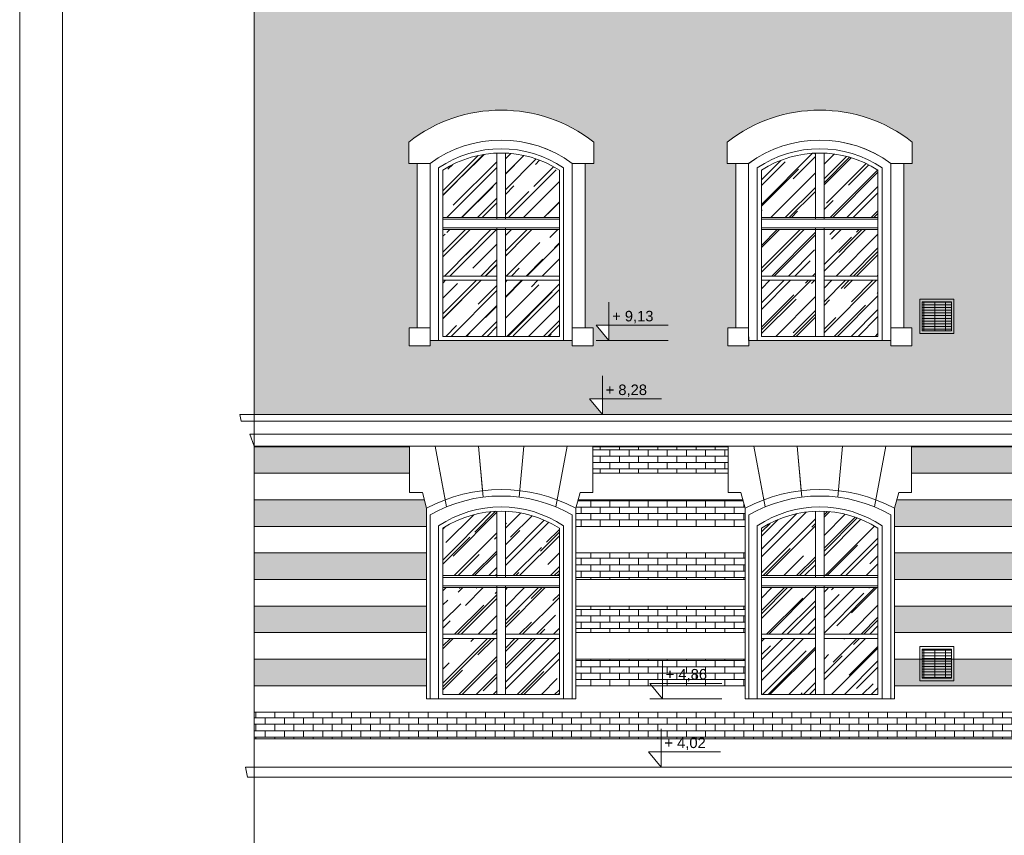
# Model space of a CAD drawing. Header units: millimetres. Extents: x -5254 to 173417, y -28809 to -6400.
# Tile 188 of 256: x 128606 to 129755, y -12297 to -11346. Entities that reach past the tile are written whole.
import ezdxf

# ---------------------------------------------------------------- set-up
doc = ezdxf.new("R2010")
doc.units = ezdxf.units.MM
for name, color, linetype, lineweight in [('mre_cegła', 7, 'Continuous', 5), ('mre_cienkie', 7, 'Continuous', 9), ('mre_drewno', 7, 'Continuous', 9), ('mre_koty', 7, 'Continuous', 13), ('mre_szyby', 7, 'Continuous', 13), ('mre_tabela', 7, 'Continuous', 20), ('mre_wentylacja', 7, 'Continuous', 9), ('mre_ściany', 7, 'Continuous', 20)]:
    doc.layers.add(name, color=color, linetype=linetype, lineweight=lineweight)
doc.styles.add('TABELKA', font='arial.ttf')
pattern_1 = [(0, (103332.984, -13352.699), (0, 7.451598), []), (90, (103332.984, -13352.699), (-11.176, 7.451598), [7.451598, -7.451598])]
pattern_2 = [(0, (153016.7562, -768.929), (0, 3.175), []), (90, (153016.756, -768.929), (-12.7, 8e-16), [])]

# ---------------------------------------------------------------- blocks, each defined once
blk = doc.blocks.new('KOTA')
at = {"color": 0}
for p, q in [((0, 0), (0, 50)), ((-16.6, 20), (76.8, 20)), ((-16.6, 20), (0, 0))]:
    blk.add_line(p, q, dxfattribs=at)
at = {"color": 0, "style": 'TABELKA', "flags": 4}
blk.add_attdef('POZIOM', (1.4, 25), '', height=13.7, rotation=360, dxfattribs=at)

msp = doc.modelspace()

# ---------------------------------------------------------------- hatches: boundary and pattern name
at = {"layer": 'mre_cegła'}
h = msp.add_hatch(dxfattribs=at)
h.set_pattern_fill('AR-BRSTD', color=256, scale=0.11)
h.set_pattern_definition(pattern_1)
h.paths.add_polyline_path([(130041.35, -11298.63), (128879.35, -11298.63), (128879.35, -11806.13), (129286.16, -11806.13), (129271.25, -11788.13), (129286.16, -11788.13), (129286.16, -11806.13), (130041.35, -11806.13)])
h.paths.add_polyline_path([(129647.94, -11488.27), (129647.94, -11513.24), (129637.94, -11513.24), (129637.94, -11705.13), (129647.44, -11705.13), (129647.44, -11726.13), (129622.94, -11726.13), (129622.94, -11720.13), (129612.85, -11720.13), (129607.85, -11720.13), (129471.85, -11720.13), (129466.94, -11720.13), (129456.94, -11720.13), (129456.94, -11726.13), (129432.44, -11726.13), (129432.44, -11705.13), (129441.94, -11705.13), (129441.94, -11513.24), (129431.94, -11513.24), (129431.94, -11488.27, -0.3438826)], flags=16)
h.paths.add_polyline_path([(129622.85, -11513.17), (129622.85, -11513.24, 0.3266594), (129456.85, -11513.24), (129456.85, -11513.31, -0.3266596)], flags=0)
h.paths.add_polyline_path([(129607.85, -11521.13), (129607.85, -11715.13), (129471.85, -11715.13), (129471.85, -11521.13, -0.2941176)], flags=0)
h.paths.add_polyline_path([(129275.94, -11488.27), (129275.94, -11513.24), (129265.94, -11513.24), (129265.94, -11705.13), (129275.44, -11705.13), (129275.44, -11726.13), (129250.94, -11726.13), (129250.94, -11720.13), (129240.85, -11720.13), (129235.85, -11720.13), (129099.85, -11720.13), (129094.94, -11720.13), (129084.94, -11720.13), (129084.94, -11726.13), (129060.44, -11726.13), (129060.44, -11705.13), (129069.94, -11705.13), (129069.94, -11513.24), (129059.94, -11513.24), (129059.94, -11488.27, -0.3438826)], flags=16)
h.paths.add_polyline_path([(129534.85, -11576.41), (129544.85, -11576.41), (129544.85, -11578.41), (129534.85, -11578.41)], flags=0)
h.paths.add_polyline_path([(129250.85, -11513.24, 0.3266594), (129084.85, -11513.24), (129084.85, -11513.31, -0.3266596), (129250.85, -11513.17)], flags=0)
h.paths.add_polyline_path([(129235.85, -11521.13), (129235.85, -11715.13), (129099.85, -11715.13), (129099.85, -11521.13, -0.2941176)], flags=0)
h.paths.add_polyline_path([(129544.85, -11588.41), (129544.85, -11590.41), (129534.85, -11590.41), (129534.85, -11588.41)], flags=0)
h.paths.add_polyline_path([(129172.85, -11576.41), (129172.85, -11578.41), (129162.85, -11578.41), (129162.85, -11576.41)], flags=0)
h.paths.add_polyline_path([(129172.85, -11588.41), (129172.85, -11590.41), (129162.85, -11590.41), (129162.85, -11588.41)], flags=0)
h.paths.add_polyline_path([(129293.72, -11720.13), (129278.81, -11702.13), (129293.72, -11702.13)], flags=16)
h.paths.add_polyline_path([(129801.94, -11488.27, -0.3438826), (130017.94, -11488.27), (130017.94, -11513.24), (130007.94, -11513.24), (130007.94, -11705.13), (130017.44, -11705.13), (130017.44, -11726.13), (129992.94, -11726.13), (129992.94, -11720.13), (129982.85, -11720.13), (129977.85, -11720.13), (129841.85, -11720.13), (129836.94, -11720.13), (129826.94, -11720.13), (129826.94, -11726.13), (129802.44, -11726.13), (129802.44, -11705.13), (129811.94, -11705.13), (129811.94, -11513.24), (129801.94, -11513.24)], flags=16)
h.paths.add_polyline_path([(129992.85, -11513.17), (129992.85, -11513.24, 0.3266594), (129826.85, -11513.24), (129826.85, -11513.31, -0.3266596)], flags=0)
h.paths.add_polyline_path([(129841.85, -11521.13, -0.2941176), (129977.85, -11521.13), (129977.85, -11715.13), (129841.85, -11715.13)], flags=0)
h.paths.add_polyline_path([(129914.85, -11576.41), (129914.85, -11578.41), (129904.85, -11578.41), (129904.85, -11576.41)], flags=0)
h.paths.add_polyline_path([(129914.85, -11588.41), (129914.85, -11590.41), (129904.85, -11590.41), (129904.85, -11588.41)], flags=0)
h.paths.add_polyline_path([(131786.85, -11298.63), (130602.85, -11298.63), (130602.85, -11806.13), (131786.85, -11806.13)])
h.paths.add_polyline_path([(130864.44, -11488.27), (130864.44, -11513.24), (130854.44, -11513.24), (130854.44, -11705.13), (130863.94, -11705.13), (130863.94, -11726.13), (130839.44, -11726.13), (130839.44, -11720.13), (130829.35, -11720.13), (130824.35, -11720.13), (130688.35, -11720.13), (130683.44, -11720.13), (130673.44, -11720.13), (130673.44, -11726.13), (130648.94, -11726.13), (130648.94, -11705.13), (130658.44, -11705.13), (130658.44, -11513.24), (130648.44, -11513.24), (130648.44, -11488.27, -0.3438826)], flags=16)
h.paths.add_polyline_path([(130839.35, -11513.17), (130839.35, -11513.24, 0.3266594), (130673.35, -11513.24), (130673.35, -11513.31, -0.3266596)], flags=0)
h.paths.add_polyline_path([(130824.35, -11521.13), (130824.35, -11715.13), (130688.35, -11715.13), (130688.35, -11521.13, -0.2941176)], flags=0)
h.paths.add_polyline_path([(130751.35, -11576.41), (130761.35, -11576.41), (130761.35, -11578.41), (130751.35, -11578.41)], flags=0)
h.paths.add_polyline_path([(130761.35, -11588.41), (130761.35, -11590.41), (130751.35, -11590.41), (130751.35, -11588.41)], flags=0)
h.paths.add_polyline_path([(131018.44, -11488.27, -0.3438826), (131234.44, -11488.27), (131234.44, -11513.24), (131224.44, -11513.24), (131224.44, -11705.13), (131233.94, -11705.13), (131233.94, -11726.13), (131209.44, -11726.13), (131209.44, -11720.13), (131199.35, -11720.13), (131194.35, -11720.13), (131058.35, -11720.13), (131053.44, -11720.13), (131043.44, -11720.13), (131043.44, -11726.13), (131018.94, -11726.13), (131018.94, -11705.13), (131028.44, -11705.13), (131028.44, -11513.24), (131018.44, -11513.24)], flags=16)
h.paths.add_polyline_path([(131209.35, -11513.17), (131209.35, -11513.24, 0.3266594), (131043.35, -11513.24), (131043.35, -11513.31, -0.3266596)], flags=0)
h.paths.add_polyline_path([(131058.35, -11521.13, -0.2941176), (131194.35, -11521.13), (131194.35, -11715.13), (131058.35, -11715.13)], flags=0)
h.paths.add_polyline_path([(131131.35, -11576.41), (131131.35, -11578.41), (131121.35, -11578.41), (131121.35, -11576.41)], flags=0)
h.paths.add_polyline_path([(131131.35, -11588.41), (131131.35, -11590.41), (131121.35, -11590.41), (131121.35, -11588.41)], flags=0)
h.paths.add_polyline_path([(131390.44, -11488.27, -0.3438826), (131606.44, -11488.27), (131606.44, -11513.24), (131596.44, -11513.24), (131596.44, -11705.13), (131605.94, -11705.13), (131605.94, -11726.13), (131581.44, -11726.13), (131581.44, -11720.13), (131571.35, -11720.13), (131566.35, -11720.13), (131430.35, -11720.13), (131425.44, -11720.13), (131415.44, -11720.13), (131415.44, -11726.13), (131390.94, -11726.13), (131390.94, -11705.13), (131400.44, -11705.13), (131400.44, -11513.24), (131390.44, -11513.24)], flags=16)
h.paths.add_polyline_path([(131581.35, -11513.17), (131581.35, -11513.24, 0.3266594), (131415.35, -11513.24), (131415.35, -11513.31, -0.3266596)], flags=0)
h.paths.add_polyline_path([(131430.35, -11521.13, -0.2941176), (131566.35, -11521.13), (131566.35, -11715.13), (131430.35, -11715.13)], flags=0)
h.paths.add_polyline_path([(131503.35, -11576.41), (131503.35, -11578.41), (131493.35, -11578.41), (131493.35, -11576.41)], flags=0)
h.paths.add_polyline_path([(131503.35, -11588.41), (131503.35, -11590.41), (131493.35, -11590.41), (131493.35, -11588.41)], flags=0)
h.paths.add_polyline_path([(131616.52, -11699.63), (131631.43, -11699.63), (131631.43, -11717.63)], flags=16)
h.paths.add_polyline_path([(131608.96, -11785.63), (131623.87, -11785.63), (131623.87, -11803.63)], flags=16)
h.paths.add_polyline_path([(131786.85, -10817.96), (130602.85, -10817.96), (130602.85, -11286.63), (131786.85, -11286.63)])
h.paths.add_polyline_path([(130891.85, -11067.86), (130839.44, -11067.86), (130839.44, -11262.7), (130776.44, -11262.7), (130776.44, -11072.86), (130766.44, -11072.86), (130766.44, -11262.7, -0.2566287), (130746.44, -11262.7), (130746.44, -11072.86), (130736.44, -11072.86), (130736.44, -11262.7), (130673.44, -11262.7), (130673.44, -11067.86), (130621.02, -11067.86, -0.552546), (130756.44, -11016.3, -0.552546)], flags=16)
h.paths.add_polyline_path([(131126.44, -11016.3, -0.552546), (131261.85, -11067.86), (131209.44, -11067.86), (131209.44, -11262.7), (131146.44, -11262.7), (131146.44, -11072.86), (131136.44, -11072.86), (131136.44, -11262.7, -0.2566287), (131116.44, -11262.7), (131116.44, -11072.86), (131106.44, -11072.86), (131106.44, -11262.7), (131043.44, -11262.7), (131043.44, -11067.86), (130991.02, -11067.86, -0.552546)], flags=16)
h.paths.add_polyline_path([(131498.44, -11016.3, -0.552546), (131633.85, -11067.86), (131581.44, -11067.86), (131581.44, -11262.7), (131518.44, -11262.7), (131518.44, -11072.86), (131508.44, -11072.86), (131508.44, -11262.7, -0.2566287), (131488.44, -11262.7), (131488.44, -11072.86), (131478.44, -11072.86), (131478.44, -11262.7), (131415.44, -11262.7), (131415.44, -11067.86), (131363.02, -11067.86, -0.552546)], flags=16)
h.paths.add_polyline_path([(131598.89, -11244.7), (131613.8, -11244.7), (131613.8, -11262.7)], flags=16)
h.paths.add_polyline_path([(130041.35, -10817.96), (128879.35, -10817.96), (128879.35, -11286.63), (130041.35, -11286.63), (130041.35, -11067.86), (129992.94, -11067.86), (129992.94, -11262.7), (129929.94, -11262.7), (129929.94, -11072.86), (129919.94, -11072.86), (129919.94, -11262.7, -0.2566287), (129899.94, -11262.7), (129899.94, -11072.86), (129889.94, -11072.86), (129889.94, -11262.7), (129826.94, -11262.7), (129826.94, -11067.86), (129774.52, -11067.86, -0.552546), (129909.94, -11016.3, -0.4987512), (130041.35, -11054.02)])
h.paths.add_polyline_path([(129675.35, -11067.86), (129622.94, -11067.86), (129622.94, -11262.7), (129559.94, -11262.7), (129559.94, -11072.86), (129549.94, -11072.86), (129549.94, -11262.7, -0.2566287), (129529.94, -11262.7), (129529.94, -11072.86), (129519.94, -11072.86), (129519.94, -11262.7), (129456.94, -11262.7), (129456.94, -11067.86), (129404.52, -11067.86, -0.552546), (129539.94, -11016.3, -0.552546)], flags=16)
h.paths.add_polyline_path([(129303.35, -11067.86), (129250.94, -11067.86), (129250.94, -11262.7), (129187.94, -11262.7), (129187.94, -11072.86), (129177.94, -11072.86), (129177.94, -11262.7, -0.2566287), (129157.94, -11262.7), (129157.94, -11072.86), (129147.94, -11072.86), (129147.94, -11262.7), (129084.94, -11262.7), (129084.94, -11067.86), (129032.52, -11067.86, -0.552546), (129167.94, -11016.3, -0.552546)], flags=16)
h.paths.add_polyline_path([(129283.3, -11244.7), (129283.3, -11262.7), (129268.39, -11244.7)], flags=16)
h.paths.add_polyline_path([(131293.65, -11270.26), (131358.87, -11270.26), (131358.87, -11248.08), (131293.65, -11248.08)], flags=24)
h.paths.add_polyline_path([(131613.84, -11246.33), (131679.06, -11246.33), (131679.06, -11224.15), (131613.84, -11224.15)], flags=24)
h.paths.add_polyline_path([(128963.15, -11270.26), (129028.37, -11270.26), (129028.37, -11248.08), (128963.15, -11248.08)], flags=24)
h.paths.add_polyline_path([(129283.34, -11246.33), (129348.56, -11246.33), (129348.56, -11224.15), (129283.34, -11224.15)], flags=24)
h = msp.add_hatch(dxfattribs=at)
h.set_pattern_fill('AR-BRSTD', color=256, scale=0.11)
h.set_pattern_definition(pattern_1)
h.paths.add_polyline_path([(129060.88, -11843.9), (128879.35, -11843.9), (128879.35, -11874.9), (129060.88, -11874.9)])
h.paths.add_polyline_path([(129080.8, -11915.81), (129078.15, -11905.9), (128879.35, -11905.9), (128879.35, -11936.9), (129080.8, -11936.9)])
h.paths.add_polyline_path([(129080.8, -11967.9), (128879.35, -11967.9), (128879.35, -11998.9), (129080.8, -11998.9)])
h.paths.add_polyline_path([(129080.8, -12029.9), (128879.35, -12029.9), (128879.35, -12060.9), (129080.8, -12060.9)])
h.paths.add_polyline_path([(129080.8, -12091.9), (128879.35, -12091.9), (128879.35, -12122.9), (129080.8, -12122.9)])
h.paths.add_polyline_path([(129822.8, -12091.9), (129627.07, -12091.9), (129627.07, -12122.9), (129822.8, -12122.9)])
h.paths.add_polyline_path([(129822.8, -12029.9), (129627.07, -12029.9), (129627.07, -12060.9), (129822.8, -12060.9)])
h.paths.add_polyline_path([(129822.8, -11967.9), (129627.07, -11967.9), (129627.07, -11998.9), (129822.8, -11998.9)])
h.paths.add_polyline_path([(129822.8, -11915.81), (129820.15, -11905.9), (129629.73, -11905.9), (129627.07, -11915.81), (129627.07, -11936.9), (129822.8, -11936.9)])
h.paths.add_polyline_path([(129802.88, -11843.9), (129647, -11843.9), (129647, -11874.9), (129802.88, -11874.9)])
h.paths.add_polyline_path([(131786.85, -11843.9), (131605.5, -11843.9), (131605.5, -11874.9), (131786.85, -11874.9)])
h.paths.add_polyline_path([(131786.85, -11905.9), (131588.23, -11905.9), (131585.57, -11915.81), (131585.57, -11936.9), (131786.85, -11936.9)])
h.paths.add_polyline_path([(131786.85, -11967.9), (131585.57, -11967.9), (131585.57, -11998.9), (131786.85, -11998.9)])
h.paths.add_polyline_path([(131786.85, -12029.9), (131585.57, -12029.9), (131585.57, -12060.9), (131786.85, -12060.9)])
h.paths.add_polyline_path([(131786.85, -12091.9), (131585.57, -12091.9), (131585.57, -12122.9), (131786.85, -12122.9)])
h.paths.add_polyline_path([(131786.85, -12153.9), (130602.85, -12153.9), (130602.85, -12184.9), (131786.85, -12184.9)])
h.paths.add_polyline_path([(131411.3, -12091.9), (131213.57, -12091.9), (131213.57, -12122.9), (131411.3, -12122.9)])
h.paths.add_polyline_path([(131411.3, -12029.9), (131213.57, -12029.9), (131213.57, -12060.9), (131411.3, -12060.9)])
h.paths.add_polyline_path([(131411.3, -11967.9), (131213.57, -11967.9), (131213.57, -11998.9), (131411.3, -11998.9)])
h.paths.add_polyline_path([(131411.3, -11915.81), (131408.65, -11905.9), (131216.23, -11905.9), (131213.57, -11915.81), (131213.57, -11936.9), (131411.3, -11936.9)])
h.paths.add_polyline_path([(131391.38, -11843.9), (131233.5, -11843.9), (131233.5, -11874.9), (131391.38, -11874.9)])
h.paths.add_polyline_path([(131019.38, -11843.9), (130863.5, -11843.9), (130863.5, -11874.9), (131019.38, -11874.9)])
h.paths.add_polyline_path([(131039.3, -11915.81), (131036.65, -11905.9), (130846.23, -11905.9), (130843.57, -11915.81), (130843.57, -11936.9), (131039.3, -11936.9)])
h.paths.add_polyline_path([(131039.3, -11967.9), (130843.57, -11967.9), (130843.57, -11998.9), (131039.3, -11998.9)])
h.paths.add_polyline_path([(131039.3, -12029.9), (130843.57, -12029.9), (130843.57, -12060.9), (131039.3, -12060.9)])
h.paths.add_polyline_path([(131039.3, -12091.9), (130843.57, -12091.9), (130843.57, -12122.9), (131039.3, -12122.9)])
h.paths.add_polyline_path([(130669.3, -12091.9), (130602.85, -12091.9), (130602.85, -12122.9), (130669.3, -12122.9)])
h.paths.add_polyline_path([(130669.3, -12029.9), (130602.85, -12029.9), (130602.85, -12060.9), (130669.3, -12060.9)])
h.paths.add_polyline_path([(130669.3, -11967.9), (130602.85, -11967.9), (130602.85, -11998.9), (130669.3, -11998.9)])
h.paths.add_polyline_path([(130669.3, -11915.81), (130666.65, -11905.9), (130602.85, -11905.9), (130602.85, -11936.9), (130669.3, -11936.9)])
h.paths.add_polyline_path([(130649.38, -11843.9), (130602.85, -11843.9), (130602.85, -11874.9), (130649.38, -11874.9)])
h.paths.add_polyline_path([(130587.85, -11843.9), (130582.85, -11843.9), (130582.85, -11874.9), (130587.85, -11874.9)])
h.paths.add_polyline_path([(130587.85, -11905.9), (130582.85, -11905.9), (130582.85, -11936.9), (130587.85, -11936.9)])
h.paths.add_polyline_path([(130587.85, -11967.9), (130582.85, -11967.9), (130582.85, -11998.9), (130587.85, -11998.9)])
h.paths.add_polyline_path([(130587.85, -12029.9), (130582.85, -12029.9), (130582.85, -12060.9), (130587.85, -12060.9)])
h.paths.add_polyline_path([(130587.85, -12091.9), (130582.85, -12091.9), (130582.85, -12122.9), (130587.85, -12122.9)])
h.paths.add_polyline_path([(130587.85, -12153.9), (130582.85, -12153.9), (130582.85, -12184.9), (130587.85, -12184.9)])
h.paths.add_polyline_path([(130041.35, -12091.9), (129997.07, -12091.9), (129997.07, -12122.9), (130041.35, -12122.9)])
h.paths.add_polyline_path([(130061.35, -12091.9), (130056.35, -12091.9), (130056.35, -12122.9), (130061.35, -12122.9)])
h = msp.add_hatch(dxfattribs=at)
h.set_pattern_fill('AR-BRSTD', color=256, scale=0.11)
h.set_pattern_definition(pattern_1)
h.paths.add_polyline_path([(129432.88, -11843.9), (129275, -11843.9), (129275, -11874.9), (129432.88, -11874.9)])
h.paths.add_polyline_path([(129452.8, -11915.81), (129450.15, -11905.9), (129257.73, -11905.9), (129255.07, -11915.81), (129255.07, -11936.9), (129452.8, -11936.9)])
h.paths.add_polyline_path([(129452.8, -11967.9), (129255.07, -11967.9), (129255.07, -11998.9), (129452.8, -11998.9)])
h.paths.add_polyline_path([(129452.8, -12029.9), (129255.07, -12029.9), (129255.07, -12060.9), (129452.8, -12060.9)])
h.paths.add_polyline_path([(129452.8, -12091.9), (129255.07, -12091.9), (129255.07, -12122.9), (129343.65, -12122.9), (129341.36, -12120.13), (129356.27, -12120.13), (129356.27, -12122.9), (129452.8, -12122.9)])
h.paths.add_polyline_path([(130041.35, -12153.9), (128879.35, -12153.9), (128879.35, -12184.9), (130041.35, -12184.9)])
h.paths.add_polyline_path([(129354.82, -12201.76), (129410.48, -12201.76), (129410.48, -12179.58), (129354.82, -12179.58)], flags=9)
at = {"layer": 'mre_szyby'}
h = msp.add_hatch(dxfattribs=at)
h.set_pattern_fill('AR-RROOF', color=256, angle=45)
h.set_pattern_definition([(45, (103332.984, -13352.699), (21.552615, 57.47364), [381, -50.8, 127, -25.4]), (45, (103347.89, -13319.83), (-41.847994, 5.92697), [76.2, -8.382, 152.4, -19.05]), (45, (103326.698, -13328.452), (81.36112, 105.428207), [203.2, -35.56, 101.6, -25.4])])
h.paths.add_polyline_path([(129147.94, -11059.06, 0.4761905), (129084.94, -11059.06), (129084.94, -11086.58), (129147.94, -11086.58)])
h.paths.add_polyline_path([(129147.94, -11091.58), (129084.94, -11091.58), (129084.94, -11173.87), (129147.94, -11173.87)])
h.paths.add_polyline_path([(129147.94, -11178.87), (129084.94, -11178.87), (129084.94, -11262.7), (129147.94, -11262.7)])
h.paths.add_polyline_path([(129250.94, -11178.87), (129187.94, -11178.87), (129187.94, -11262.7), (129250.94, -11262.7)])
h.paths.add_polyline_path([(129250.94, -11091.58), (129187.94, -11091.58), (129187.94, -11173.87), (129250.94, -11173.87)])
h.paths.add_polyline_path([(129250.94, -11059.06, 0.4761905), (129187.94, -11059.06), (129187.94, -11086.58), (129250.94, -11086.58)])
h.paths.add_polyline_path([(129519.94, -11059.06, 0.4761905), (129456.94, -11059.06), (129456.94, -11086.58), (129519.94, -11086.58)])
h.paths.add_polyline_path([(129519.94, -11091.58), (129456.94, -11091.58), (129456.94, -11173.87), (129519.94, -11173.87)])
h.paths.add_polyline_path([(129519.94, -11178.87), (129456.94, -11178.87), (129456.94, -11262.7), (129519.94, -11262.7)])
h.paths.add_polyline_path([(129622.94, -11178.87), (129559.94, -11178.87), (129559.94, -11262.7), (129622.94, -11262.7)])
h.paths.add_polyline_path([(129622.94, -11091.58), (129559.94, -11091.58), (129559.94, -11173.87), (129622.94, -11173.87)])
h.paths.add_polyline_path([(129559.94, -11059.06), (129559.94, -11086.58), (129622.94, -11086.58), (129622.94, -11059.06, 0.4761905)])
h.paths.add_polyline_path([(129992.94, -11059.06, 0.4761905), (129929.94, -11059.06), (129929.94, -11086.58), (129992.94, -11086.58)])
h.paths.add_polyline_path([(129889.94, -11059.06, 0.4761905), (129826.94, -11059.06), (129826.94, -11086.58), (129889.94, -11086.58)])
h.paths.add_polyline_path([(129889.94, -11091.58), (129826.94, -11091.58), (129826.94, -11173.87), (129889.94, -11173.87)])
h.paths.add_polyline_path([(129992.94, -11091.58), (129929.94, -11091.58), (129929.94, -11173.87), (129992.94, -11173.87)])
h.paths.add_polyline_path([(129889.94, -11178.87), (129826.94, -11178.87), (129826.94, -11262.7), (129889.94, -11262.7)])
h.paths.add_polyline_path([(129992.94, -11178.87), (129929.94, -11178.87), (129929.94, -11262.7), (129992.94, -11262.7)])
h.paths.add_polyline_path([(129235.85, -11521.13, 0.1338619), (129172.85, -11501.23), (129172.85, -11576.41), (129235.85, -11576.41)])
h.paths.add_polyline_path([(129162.85, -11501.23, 0.1338619), (129099.85, -11521.13), (129099.85, -11576.41), (129162.85, -11576.41)])
h.paths.add_polyline_path([(129162.85, -11590.41), (129099.85, -11590.41), (129099.85, -11644.69), (129162.85, -11644.69)])
h.paths.add_polyline_path([(129162.85, -11663.71), (129162.85, -11649.69), (129099.85, -11649.69), (129099.85, -11715.13), (129162.85, -11715.13)])
h.paths.add_polyline_path([(129235.85, -11649.69), (129172.85, -11649.69), (129172.85, -11663.71), (129172.85, -11715.13), (129235.85, -11715.13)])
h.paths.add_polyline_path([(129235.85, -11590.41), (129172.85, -11590.41), (129172.85, -11644.69), (129235.85, -11644.69)])
h.paths.add_polyline_path([(129607.85, -11521.13, 0.1338619), (129544.85, -11501.23), (129544.85, -11576.41), (129607.85, -11576.41)])
h.paths.add_polyline_path([(129534.85, -11501.23, 0.1338619), (129471.85, -11521.13), (129471.85, -11576.41), (129534.85, -11576.41)])
h.paths.add_polyline_path([(129534.85, -11590.41), (129471.85, -11590.41), (129471.85, -11644.69), (129534.85, -11644.69)])
h.paths.add_polyline_path([(129607.85, -11590.41), (129544.85, -11590.41), (129544.85, -11644.69), (129607.85, -11644.69)])
h.paths.add_polyline_path([(129534.85, -11663.71), (129534.85, -11649.69), (129471.85, -11649.69), (129471.85, -11715.13), (129534.85, -11715.13)])
h.paths.add_polyline_path([(129607.85, -11649.69), (129544.85, -11649.69), (129544.85, -11663.71), (129544.85, -11715.13), (129607.85, -11715.13)])
h.paths.add_polyline_path([(129904.85, -11501.23, 0.1338619), (129841.85, -11521.13), (129841.85, -11576.41), (129904.85, -11576.41)])
h.paths.add_polyline_path([(129977.85, -11521.13, 0.1338619), (129914.85, -11501.23), (129914.85, -11576.41), (129977.85, -11576.41)])
h.paths.add_polyline_path([(129904.85, -11590.41), (129841.85, -11590.41), (129841.85, -11644.69), (129904.85, -11644.69)])
h.paths.add_polyline_path([(129977.85, -11590.41), (129914.85, -11590.41), (129914.85, -11644.69), (129977.85, -11644.69)])
h.paths.add_polyline_path([(129904.85, -11663.71), (129904.85, -11649.69), (129841.85, -11649.69), (129841.85, -11715.13), (129904.85, -11715.13)])
h.paths.add_polyline_path([(129977.85, -11649.69), (129914.85, -11649.69), (129914.85, -11663.71), (129914.85, -11715.13), (129977.85, -11715.13)])
h.paths.add_polyline_path([(129162.85, -11919.23, 0.1338619), (129099.85, -11939.13), (129099.85, -11994.41), (129162.85, -11994.41)])
h.paths.add_polyline_path([(129235.85, -11939.13, 0.1338619), (129172.85, -11919.23), (129172.85, -11994.41), (129235.85, -11994.41)])
h.paths.add_polyline_path([(129162.85, -12008.41), (129099.85, -12008.41), (129099.85, -12062.69), (129162.85, -12062.69)])
h.paths.add_polyline_path([(129235.85, -12008.41), (129172.85, -12008.41), (129172.85, -12062.69), (129235.85, -12062.69)])
h.paths.add_polyline_path([(129162.85, -12081.71), (129162.85, -12067.69), (129099.85, -12067.69), (129099.85, -12133.13), (129162.85, -12133.13)])
h.paths.add_polyline_path([(129235.85, -12067.69), (129172.85, -12067.69), (129172.85, -12081.71), (129172.85, -12133.13), (129235.85, -12133.13)])
h.paths.add_polyline_path([(129534.85, -11919.23, 0.1338619), (129471.85, -11939.13), (129471.85, -11994.41), (129534.85, -11994.41)])
h.paths.add_polyline_path([(129607.85, -11939.13, 0.1338619), (129544.85, -11919.23), (129544.85, -11994.41), (129607.85, -11994.41)])
h.paths.add_polyline_path([(129534.85, -12008.41), (129471.85, -12008.41), (129471.85, -12062.69), (129534.85, -12062.69)])
h.paths.add_polyline_path([(129607.85, -12008.41), (129544.85, -12008.41), (129544.85, -12062.69), (129607.85, -12062.69)])
h.paths.add_polyline_path([(129534.85, -12081.71), (129534.85, -12067.69), (129471.85, -12067.69), (129471.85, -12133.13), (129534.85, -12133.13)])
h.paths.add_polyline_path([(129607.85, -12067.69), (129544.85, -12067.69), (129544.85, -12081.71), (129544.85, -12133.13), (129607.85, -12133.13)])
h.paths.add_polyline_path([(129904.85, -11919.23, 0.1338619), (129841.85, -11939.13), (129841.85, -11994.41), (129904.85, -11994.41)])
h.paths.add_polyline_path([(129977.85, -11939.13, 0.1338619), (129914.85, -11919.23), (129914.85, -11994.41), (129977.85, -11994.41)])
h.paths.add_polyline_path([(129904.85, -12008.41), (129841.85, -12008.41), (129841.85, -12062.69), (129904.85, -12062.69)])
h.paths.add_polyline_path([(129977.85, -12008.41), (129914.85, -12008.41), (129914.85, -12062.69), (129977.85, -12062.69)])
h.paths.add_polyline_path([(129904.85, -12081.71), (129904.85, -12067.69), (129841.85, -12067.69), (129841.85, -12133.13), (129904.85, -12133.13)])
h.paths.add_polyline_path([(129977.85, -12067.69), (129914.85, -12067.69), (129914.85, -12081.71), (129914.85, -12133.13), (129977.85, -12133.13)])
h.paths.add_polyline_path([(129162.85, -12338.26, 0.1539387), (129109.85, -12358.13), (129109.85, -12413.41), (129162.85, -12413.41)])
h.paths.add_polyline_path([(129225.85, -12358.13, 0.1539387), (129172.85, -12338.26), (129172.85, -12413.41), (129225.85, -12413.41)])
h.paths.add_polyline_path([(129162.85, -12427.41), (129109.85, -12427.41), (129109.85, -12481.69), (129162.85, -12481.69)])
h.paths.add_polyline_path([(129225.85, -12427.41), (129172.85, -12427.41), (129172.85, -12481.69), (129225.85, -12481.69)])
h.paths.add_polyline_path([(129162.85, -12500.71), (129162.85, -12486.69), (129109.85, -12486.69), (129109.85, -12552.13), (129162.85, -12552.13)])
h.paths.add_polyline_path([(129225.85, -12486.69), (129172.85, -12486.69), (129172.85, -12500.71), (129172.85, -12552.13), (129225.85, -12552.13)])
h.paths.add_polyline_path([(129534.85, -12338.26, 0.1539387), (129481.85, -12358.13), (129481.85, -12413.41), (129534.85, -12413.41)])
h.paths.add_polyline_path([(129597.85, -12358.13, 0.1539387), (129544.85, -12338.26), (129544.85, -12413.41), (129597.85, -12413.41)])
h.paths.add_polyline_path([(129534.85, -12427.41), (129481.85, -12427.41), (129481.85, -12481.69), (129534.85, -12481.69)])
h.paths.add_polyline_path([(129597.85, -12427.41), (129544.85, -12427.41), (129544.85, -12481.69), (129597.85, -12481.69)])
h.paths.add_polyline_path([(129534.85, -12500.71), (129534.85, -12486.69), (129481.85, -12486.69), (129481.85, -12552.13), (129534.85, -12552.13)])
h.paths.add_polyline_path([(129597.85, -12486.69), (129544.85, -12486.69), (129544.85, -12500.71), (129544.85, -12552.13), (129597.85, -12552.13)])
h.paths.add_polyline_path([(129904.85, -12338.26, 0.1539387), (129851.85, -12358.13), (129851.85, -12413.41), (129904.85, -12413.41)])
h.paths.add_polyline_path([(129967.85, -12358.13, 0.1539387), (129914.85, -12338.26), (129914.85, -12413.41), (129967.85, -12413.41)])
h.paths.add_polyline_path([(129904.85, -12427.41), (129851.85, -12427.41), (129851.85, -12481.69), (129904.85, -12481.69)])
h.paths.add_polyline_path([(129967.85, -12427.41), (129914.85, -12427.41), (129914.85, -12481.69), (129967.85, -12481.69)])
h.paths.add_polyline_path([(129904.85, -12500.71), (129904.85, -12486.69), (129851.85, -12486.69), (129851.85, -12552.13), (129904.85, -12552.13)])
h.paths.add_polyline_path([(129967.85, -12486.69), (129914.85, -12486.69), (129914.85, -12500.71), (129914.85, -12552.13), (129967.85, -12552.13)])
h.paths.add_polyline_path([(130814.35, -12486.69), (130761.35, -12486.69), (130761.35, -12500.71), (130761.35, -12552.13), (130814.35, -12552.13)])
h.paths.add_polyline_path([(130751.35, -12500.71), (130751.35, -12486.69), (130698.35, -12486.69), (130698.35, -12552.13), (130751.35, -12552.13)])
h.paths.add_polyline_path([(130751.35, -12427.41), (130698.35, -12427.41), (130698.35, -12481.69), (130751.35, -12481.69)])
h.paths.add_polyline_path([(130814.35, -12427.41), (130761.35, -12427.41), (130761.35, -12481.69), (130814.35, -12481.69)])
h.paths.add_polyline_path([(130814.35, -12358.13, 0.1539387), (130761.35, -12338.26), (130761.35, -12413.41), (130814.35, -12413.41)])
h.paths.add_polyline_path([(130751.35, -12338.26, 0.1539387), (130698.35, -12358.13), (130698.35, -12413.41), (130751.35, -12413.41)])
at = {"layer": 'mre_wentylacja'}
h = msp.add_hatch(dxfattribs=at)
h.set_pattern_fill('GRATE', color=256, scale=4)
h.set_pattern_definition(pattern_2)
h.paths.add_polyline_path([(129693.54, -11674.66), (129659.54, -11674.66), (129659.54, -11708.66), (129693.54, -11708.66)])
h = msp.add_hatch(dxfattribs=at)
h.set_pattern_fill('GRATE', color=256, scale=4)
h.set_pattern_definition(pattern_2)
h.paths.add_polyline_path([(129693.54, -12080.04), (129659.54, -12080.04), (129659.54, -12114.04), (129693.54, -12114.04)])

# ---------------------------------------------------------------- linework, layer by layer
at = {"layer": 'mre_cegła'}
for p, q in [((129060.88, -11843.9), (128879.35, -11843.9)), ((129432.88, -11843.9), (129275, -11843.9)), ((130041.35, -11843.9), (129647, -11843.9)), ((129060.88, -11874.9), (128879.35, -11874.9)), ((129432.88, -11874.9), (129275, -11874.9)), ((129802.88, -11874.9), (129647, -11874.9)), ((129078.15, -11905.9), (128879.35, -11905.9)), ((129450.15, -11905.9), (129257.73, -11905.9)), ((129820.15, -11905.9), (129629.73, -11905.9)), ((129080.8, -11936.9), (128879.35, -11936.9)), ((129452.8, -11936.9), (129255.07, -11936.9)), ((129822.8, -11936.9), (129627.07, -11936.9)), ((129080.8, -11967.9), (128879.35, -11967.9)), ((129452.8, -11967.9), (129255.07, -11967.9)), ((129822.8, -11967.9), (129627.07, -11967.9)), ((129080.8, -11998.9), (128879.35, -11998.9)), ((129452.8, -11998.9), (129255.07, -11998.9)), ((129822.8, -11998.9), (129627.07, -11998.9)), ((129080.8, -12029.9), (128879.35, -12029.9)), ((129452.8, -12029.9), (129255.07, -12029.9)), ((129822.8, -12029.9), (129627.07, -12029.9)), ((129080.8, -12060.9), (128879.35, -12060.9)), ((129452.8, -12060.9), (129255.07, -12060.9)), ((129822.8, -12060.9), (129627.07, -12060.9)), ((129080.8, -12091.9), (128879.35, -12091.9)), ((129452.8, -12091.9), (129255.07, -12091.9)), ((129822.8, -12091.9), (129627.07, -12091.9)), ((129080.8, -12122.9), (128879.35, -12122.9)), ((129452.8, -12122.9), (129255.07, -12122.9)), ((129822.8, -12122.9), (129627.07, -12122.9)), ((130041.35, -12153.9), (128879.35, -12153.9)), ((130041.35, -12184.9), (128879.35, -12184.9))]:
    msp.add_line(p, q, dxfattribs=at)
at = {"layer": 'mre_cienkie'}
for p, q in [((129362.83, -11720.13), (129278.81, -11720.13)), ((129341.36, -12138.13), (129425.37, -12138.13))]:
    msp.add_line(p, q, dxfattribs=at)
for points in [[(129059.94, -11513.24), (129059.94, -11488.27)], [(129275.94, -11513.24), (129275.94, -11488.27)], [(129431.94, -11513.24), (129431.94, -11488.27)], [(129647.94, -11513.24), (129647.94, -11488.27)], [(129084.94, -11513.24), (129059.94, -11513.24)], [(129069.94, -11705.13), (129069.94, -11513.24)], [(129084.85, -11715.13), (129084.85, -11513.24)], [(129250.85, -11715.13), (129250.85, -11513.24)], [(129250.94, -11513.24), (129275.94, -11513.24)], [(129265.94, -11705.13), (129265.94, -11513.24)], [(129456.94, -11513.24), (129431.94, -11513.24)], [(129441.94, -11705.13), (129441.94, -11513.24)], [(129456.85, -11715.13), (129456.85, -11513.24)], [(129622.85, -11715.13), (129622.85, -11513.24)], [(129622.94, -11513.24), (129647.94, -11513.24)], [(129637.94, -11705.13), (129637.94, -11513.24)], [(129084.94, -11715.63), (129084.94, -11726.13), (129060.44, -11726.13), (129060.44, -11705.13)], [(129060.44, -11705.13), (129084.94, -11705.13)], [(129250.94, -11715.63), (129250.94, -11726.13), (129275.44, -11726.13), (129275.44, -11705.13)], [(129275.44, -11705.13), (129250.94, -11705.13)], [(129456.94, -11715.63), (129456.94, -11726.13), (129432.44, -11726.13), (129432.44, -11705.13)], [(129432.44, -11705.13), (129456.94, -11705.13)], [(129622.94, -11715.63), (129622.94, -11726.13), (129647.44, -11726.13), (129647.44, -11705.13)], [(129647.44, -11705.13), (129622.94, -11705.13)], [(129094.94, -11720.13), (129084.85, -11720.13), (129084.85, -11715.13)], [(129240.85, -11720.13), (129250.85, -11720.13), (129250.85, -11715.13)], [(129466.94, -11720.13), (129456.85, -11720.13), (129456.85, -11715.13)], [(129612.85, -11720.13), (129622.85, -11720.13), (129622.85, -11715.13)], [(130041.35, -11806.13), (128862.71, -11806.13)], [(128864.35, -11814.13), (128862.71, -11806.13)], [(128864.35, -11814.13), (130041.35, -11814.13)], [(128879.35, -11843.13), (128874.35, -11829.13), (128879.35, -11829.13)], [(128879.35, -11829.13), (130041.35, -11829.13)], [(128879.35, -11843.13), (130041.35, -11843.13)], [(129060.88, -11897.43), (129060.88, -11843.13)], [(129102.59, -11905.95), (129090.9, -11843.13)], [(129104.1, -11914.07), (129090.9, -11843.13)], [(129146.15, -11895.32), (129141.5, -11843.13)], [(129146.82, -11902.79), (129141.5, -11843.13)], [(129189.06, -11902.79), (129194.38, -11843.13)], [(129231.78, -11914.07), (129244.97, -11843.13)], [(129275, -11897.43), (129275, -11843.13)], [(129432.88, -11897.43), (129432.88, -11843.13)], [(129474.59, -11905.95), (129462.9, -11843.13)], [(129476.1, -11914.07), (129462.9, -11843.13)], [(129518.15, -11895.32), (129513.5, -11843.13)], [(129518.82, -11902.79), (129513.5, -11843.13)], [(129561.06, -11902.79), (129566.38, -11843.13)], [(129603.78, -11914.07), (129616.97, -11843.13)], [(129647, -11897.43), (129647, -11843.13)], [(129075.88, -11897.43), (129060.88, -11897.43)], [(129080.8, -11915.81), (129075.88, -11897.43)], [(129255.07, -11915.81), (129260, -11897.43)], [(129255.07, -11915.81), (129260, -11897.43)], [(129260, -11897.43), (129275, -11897.43)], [(129447.88, -11897.43), (129432.88, -11897.43)], [(129452.8, -11915.81), (129447.88, -11897.43)], [(129627.07, -11915.81), (129632, -11897.43)], [(129627.07, -11915.81), (129632, -11897.43)], [(129632, -11897.43), (129647, -11897.43)], [(129080.8, -12133.13), (129080.8, -11915.81)], [(129255.07, -12133.13), (129255.07, -11915.81)], [(129452.8, -12133.13), (129452.8, -11915.81)], [(129627.07, -12133.13), (129627.07, -11915.81)], [(129084.94, -12133.13), (129084.94, -11923.43)], [(129250.94, -12133.13), (129250.94, -11923.43)], [(129456.94, -12133.13), (129456.94, -11923.43)], [(129622.94, -12133.13), (129622.94, -11923.43)], [(129080.8, -12138.13), (129080.8, -12133.13)], [(129084.94, -12138.13), (129080.8, -12138.13)], [(129094.94, -12138.13), (129084.94, -12138.13), (129084.94, -12133.13)], [(129240.85, -12138.13), (129250.94, -12138.13), (129250.94, -12133.13)], [(129250.94, -12138.13), (129255.07, -12138.13)], [(129255.07, -12138.13), (129255.07, -12133.13)], [(129452.8, -12138.13), (129452.8, -12133.13)], [(129456.94, -12138.13), (129452.8, -12138.13)], [(129466.94, -12138.13), (129456.94, -12138.13), (129456.94, -12133.13)], [(129612.85, -12138.13), (129622.94, -12138.13), (129622.94, -12133.13)], [(129622.94, -12138.13), (129627.07, -12138.13)], [(129627.07, -12138.13), (129627.07, -12133.13)], [(128885.99, -12217.93), (128869.35, -12217.93)], [(128871.75, -12229.66), (128869.35, -12217.93)], [(128885.99, -12217.93), (130041.35, -12217.93)], [(128885.99, -12229.66), (128871.75, -12229.66)], [(128885.99, -12229.66), (130041.35, -12229.66)]]:
    msp.add_lwpolyline(points, dxfattribs=at)
for centre, radius, start, end in [((129167.94, -11626.73), 175.6, 52.0456, 127.9544), ((129539.94, -11626.73), 175.6, 52.0456, 127.9544), ((129167.85, -11626.73), 140.6, 53.81977, 126.18023), ((129167.94, -11626.73), 140.6, 53.81977, 126.18023), ((129539.85, -11626.73), 140.6, 53.81977, 126.18023), ((129539.94, -11626.73), 140.6, 53.81977, 126.18023), ((129167.94, -12079.21), 185.18, 61.93087, 118.06913), ((129539.94, -12079.21), 185.18, 61.93087, 118.06913), ((129167.94, -12069.17), 167.72, 60.3389, 119.6611), ((129539.94, -12069.17), 167.72, 60.3389, 119.6611)]:
    msp.add_arc(centre, radius, start, end, dxfattribs=at)
at = {"layer": 'mre_drewno'}
for points in [[(129162.85, -11578.41), (129162.85, -11501.23)], [(129172.85, -11578.41), (129172.85, -11501.23)], [(129534.85, -11578.41), (129534.85, -11501.23)], [(129544.85, -11578.41), (129544.85, -11501.23)], [(129094.85, -11521.13), (129094.85, -11518.43)], [(129094.85, -11715.13), (129094.85, -11521.13)], [(129099.85, -11715.13), (129099.85, -11521.13)], [(129235.85, -11715.13), (129235.85, -11521.13)], [(129240.85, -11521.13), (129240.85, -11518.43)], [(129240.85, -11715.13), (129240.85, -11521.13)], [(129466.85, -11521.13), (129466.85, -11518.43)], [(129466.85, -11715.13), (129466.85, -11521.13)], [(129471.85, -11715.13), (129471.85, -11521.13)], [(129607.85, -11715.13), (129607.85, -11521.13)], [(129612.85, -11521.13), (129612.85, -11518.43)], [(129612.85, -11715.13), (129612.85, -11521.13)], [(129235.85, -11576.41), (129099.85, -11576.41)], [(129235.85, -11578.41), (129099.85, -11578.41)], [(129607.85, -11576.41), (129471.85, -11576.41)], [(129607.85, -11578.41), (129471.85, -11578.41)], [(129235.85, -11588.41), (129099.85, -11588.41)], [(129235.85, -11590.41), (129099.85, -11590.41)], [(129162.85, -11663.71), (129162.85, -11588.41)], [(129172.85, -11663.71), (129172.85, -11588.41)], [(129607.85, -11588.41), (129471.85, -11588.41)], [(129607.85, -11590.41), (129471.85, -11590.41)], [(129534.85, -11663.71), (129534.85, -11588.41)], [(129544.85, -11663.71), (129544.85, -11588.41)], [(129162.85, -11644.69), (129099.85, -11644.69)], [(129235.85, -11644.69), (129172.85, -11644.69)], [(129534.85, -11644.69), (129471.85, -11644.69)], [(129607.85, -11644.69), (129544.85, -11644.69)], [(129162.85, -11649.69), (129099.85, -11649.69)], [(129235.85, -11649.69), (129172.85, -11649.69)], [(129534.85, -11649.69), (129471.85, -11649.69)], [(129607.85, -11649.69), (129544.85, -11649.69)], [(129162.85, -11715.13), (129162.85, -11663.71)], [(129172.85, -11715.13), (129172.85, -11663.71)], [(129534.85, -11715.13), (129534.85, -11663.71)], [(129544.85, -11715.13), (129544.85, -11663.71)], [(129099.85, -11720.13), (129094.94, -11720.13), (129094.85, -11715.13)], [(129235.85, -11715.13), (129099.85, -11715.13)], [(129235.85, -11720.13), (129099.85, -11720.13)], [(129233.63, -11720.13), (129102.06, -11720.13)], [(129235.85, -11720.13), (129240.85, -11720.13), (129240.85, -11715.13)], [(129471.85, -11720.13), (129466.94, -11720.13), (129466.85, -11715.13)], [(129607.85, -11715.13), (129471.85, -11715.13)], [(129607.85, -11720.13), (129471.85, -11720.13)], [(129605.63, -11720.13), (129474.06, -11720.13)], [(129607.85, -11720.13), (129612.85, -11720.13), (129612.85, -11715.13)], [(129162.85, -11996.41), (129162.85, -11919.23)], [(129172.85, -11996.41), (129172.85, -11919.23)], [(129534.85, -11996.41), (129534.85, -11919.23)], [(129544.85, -11996.41), (129544.85, -11919.23)], [(129094.85, -11939.13), (129094.85, -11936.43)], [(129094.85, -12133.13), (129094.85, -11939.13)], [(129099.85, -12133.13), (129099.85, -11939.13)], [(129235.85, -12133.13), (129235.85, -11939.13)], [(129240.85, -11939.13), (129240.85, -11936.43)], [(129240.85, -12133.13), (129240.85, -11939.13)], [(129466.85, -11939.13), (129466.85, -11936.43)], [(129466.85, -12133.13), (129466.85, -11939.13)], [(129471.85, -12133.13), (129471.85, -11939.13)], [(129607.85, -12133.13), (129607.85, -11939.13)], [(129612.85, -11939.13), (129612.85, -11936.43)], [(129612.85, -12133.13), (129612.85, -11939.13)], [(129235.85, -11994.41), (129099.85, -11994.41)], [(129235.85, -11996.41), (129099.85, -11996.41)], [(129607.85, -11994.41), (129471.85, -11994.41)], [(129607.85, -11996.41), (129471.85, -11996.41)], [(129235.85, -12006.41), (129099.85, -12006.41)], [(129235.85, -12008.41), (129099.85, -12008.41)], [(129162.85, -12081.71), (129162.85, -12006.41)], [(129172.85, -12081.71), (129172.85, -12006.41)], [(129607.85, -12006.41), (129471.85, -12006.41)], [(129607.85, -12008.41), (129471.85, -12008.41)], [(129534.85, -12081.71), (129534.85, -12006.41)], [(129544.85, -12081.71), (129544.85, -12006.41)], [(129162.85, -12062.69), (129099.85, -12062.69)], [(129162.85, -12067.69), (129099.85, -12067.69)], [(129235.85, -12062.69), (129172.85, -12062.69)], [(129235.85, -12067.69), (129172.85, -12067.69)], [(129534.85, -12062.69), (129471.85, -12062.69)], [(129534.85, -12067.69), (129471.85, -12067.69)], [(129607.85, -12062.69), (129544.85, -12062.69)], [(129607.85, -12067.69), (129544.85, -12067.69)], [(129162.85, -12133.13), (129162.85, -12081.71)], [(129172.85, -12133.13), (129172.85, -12081.71)], [(129534.85, -12133.13), (129534.85, -12081.71)], [(129544.85, -12133.13), (129544.85, -12081.71)], [(129099.85, -12138.13), (129094.94, -12138.13), (129094.85, -12133.13)], [(129235.85, -12133.13), (129099.85, -12133.13)], [(129235.85, -12138.13), (129099.85, -12138.13)], [(129233.63, -12138.13), (129102.06, -12138.13)], [(129235.85, -12138.13), (129240.85, -12138.13), (129240.85, -12133.13)], [(129471.85, -12138.13), (129466.94, -12138.13), (129466.85, -12133.13)], [(129607.85, -12133.13), (129471.85, -12133.13)], [(129607.85, -12138.13), (129471.85, -12138.13)], [(129605.63, -12138.13), (129474.06, -12138.13)], [(129607.85, -12138.13), (129612.85, -12138.13), (129612.85, -12133.13)]]:
    msp.add_lwpolyline(points, dxfattribs=at)
for centre, radius, start, end in [((129167.85, -11626.73), 130.6, 56.01619, 123.98381), ((129167.85, -11626.73), 125.6, 57.22092, 122.77908), ((129539.85, -11626.73), 130.6, 56.01619, 123.98381), ((129539.85, -11626.73), 125.6, 57.22092, 122.77908), ((129167.85, -12044.73), 130.6, 56.01619, 123.98381), ((129167.85, -12044.73), 125.6, 57.22092, 122.77908), ((129539.85, -12044.73), 130.6, 56.01619, 123.98381), ((129539.85, -12044.73), 125.6, 57.22092, 122.77908)]:
    msp.add_arc(centre, radius, start, end, dxfattribs=at)
at = {"layer": 'mre_tabela'}
for points in [[(128605.79, -10393.59), (132605.32, -10393.59), (132605.32, -13363.59), (128605.79, -13363.59)], [(128655.79, -10443.59), (132555.32, -10443.59), (132555.32, -13313.59), (128655.79, -13313.59)]]:
    msp.add_lwpolyline(points, close=True, dxfattribs=at)
at = {"layer": 'mre_wentylacja'}
for p, q in [((129656.54, -11671.66), (129656.54, -11711.66)), ((129696.54, -11671.66), (129656.54, -11671.66)), ((129659.54, -11674.66), (129659.54, -11708.66)), ((129693.54, -11674.66), (129659.54, -11674.66)), ((129693.54, -11708.66), (129693.54, -11674.66)), ((129696.54, -11711.66), (129696.54, -11671.66)), ((129656.54, -11711.66), (129696.54, -11711.66)), ((129659.54, -11708.66), (129693.54, -11708.66)), ((129656.54, -12077.04), (129656.54, -12117.04)), ((129696.54, -12077.04), (129656.54, -12077.04)), ((129659.54, -12080.04), (129659.54, -12114.04)), ((129693.54, -12080.04), (129659.54, -12080.04)), ((129693.54, -12114.04), (129693.54, -12080.04)), ((129696.54, -12117.04), (129696.54, -12077.04)), ((129659.54, -12114.04), (129693.54, -12114.04)), ((129656.54, -12117.04), (129696.54, -12117.04))]:
    msp.add_line(p, q, dxfattribs=at)
at = {"layer": 'mre_ściany'}
msp.add_lwpolyline([(128879.35, -12627.89), (128879.35, -10721.19)], dxfattribs=at)

# ---------------------------------------------------------------- block references
at = {"layer": 'mre_koty'}
ref = msp.add_blockref('KOTA', (129293.72, -11720.13), dxfattribs=dict(at, xscale=0.8999999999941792, yscale=0.8999999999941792, zscale=0.6))
ref.add_attrib('POZIOM', '+ 9,13', (129297.46, -11697.63), dxfattribs={"layer": '0', "height": 12.303, "style": 'TABELKA', "flags": 4})
ref = msp.add_blockref('KOTA', (129286.16, -11806.13), dxfattribs=dict(at, xscale=0.8999999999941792, yscale=0.8999999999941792, zscale=0.6))
ref.add_attrib('POZIOM', '+ 8,28', (129289.9, -11783.63), dxfattribs={"layer": '0', "height": 12.303, "style": 'TABELKA', "flags": 4})
ref = msp.add_blockref('KOTA', (129356.27, -12138.13), dxfattribs=dict(at, xscale=0.8999999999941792, yscale=0.8999999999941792, zscale=0.6))
ref.add_attrib('POZIOM', '+ 4,86', (129360, -12115.63), dxfattribs={"layer": '0', "height": 12.303, "style": 'TABELKA', "flags": 4})
ref = msp.add_blockref('KOTA', (129354.78, -12218.13), dxfattribs=dict(at, xscale=0.8999999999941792, yscale=0.8999999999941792, zscale=0.6))
ref.add_attrib('POZIOM', '+ 4,02', (129358.52, -12195.63), dxfattribs={"layer": '0', "height": 12.303, "style": 'TABELKA', "flags": 4})

doc.saveas('drawing.dxf')
